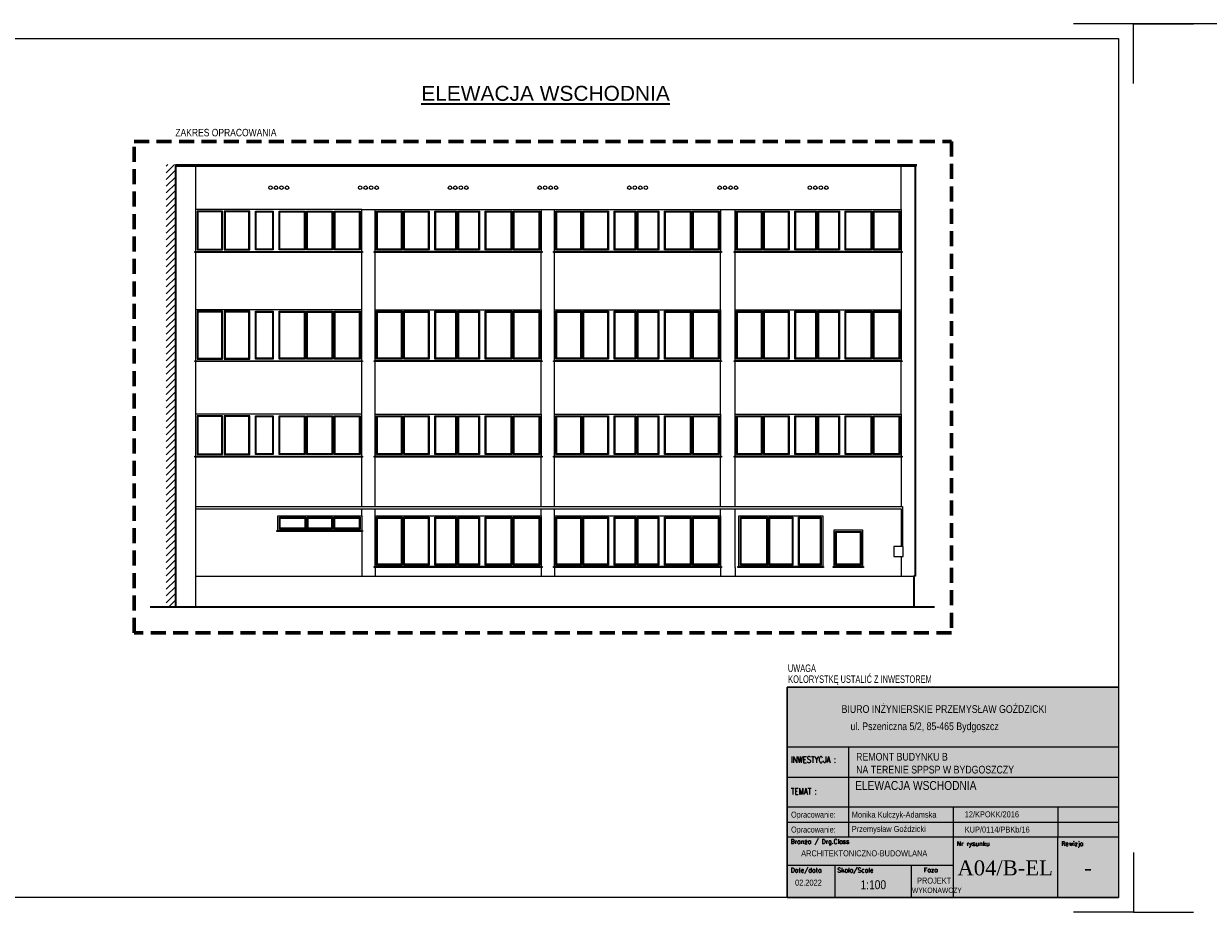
# Model space of a CAD drawing. Header units: millimetres. Extents: x 27795 to 86097, y -35443 to 41185.
# Tile 10 of 16: x 69790 to 73747, y -19731 to -16761. Entities that reach past the tile are written whole.
import ezdxf
from ezdxf.enums import TextEntityAlignment as Align

# ---------------------------------------------------------------- set-up
doc = ezdxf.new("R2010")
doc.units = ezdxf.units.MM
doc.linetypes.add('DASHEDX2', pattern=[1.5, 1, -0.5])
doc.layers.get('0').update_dxf_attribs({"lineweight": 18})
for name, color, linetype, lineweight in [('BA_txs', 2, 'Continuous', 18), ('M_Ramki do druku', 7, 'Continuous', 18), ('M_Ramki rysunków', 2, 'Continuous', 18), ('M_Teksty duże', 3, 'Continuous', 35), ('PG_PRZERYWANE_ŚREDNIE', 1, 'DASHEDX2', 18), ('PG_WIDOKOWE_CIENKIE', 1, 'Continuous', 18), ('PG_ŚCIANY_SŁUPY', 4, 'Continuous', 35), ('Przekrojowa', 60, 'Continuous', 18), ('TABC', 1, 'Continuous', 18), ('TABELKA', 7, 'Continuous', 18)]:
    doc.layers.add(name, color=color, linetype=linetype, lineweight=lineweight)
doc.styles.add('BIKTS', font='bikromsw.shx', dxfattribs={"width": 0.85})
doc.styles.add('MCAD_TD', font='arial.ttf')
doc.styles.add('ROMANC', font='times.ttf', dxfattribs={"height": 20})
doc.styles.add('ROMANS', font='bikromsw.shx', dxfattribs={"width": 0.8})
doc.styles.add('SIMPLEX', font='SIMPLEX')

# ---------------------------------------------------------------- blocks, each defined once
blk = doc.blocks.new('Znacznik_narozny')
at = {"layer": 'M_Ramki do druku', "lineweight": -2}
blk.add_lwpolyline([(0, -20), (0, 0), (20, 0)], dxfattribs=at)
blk = doc.blocks.new('A$C38c5ed0e')
at = {"true_color": 0xffffff}
h = blk.add_hatch(color=7, dxfattribs=at)
h.dxf.hatch_style = 1
h.paths.add_polyline_path([(1107.2, 702), (0, 702), (0, 0), (1107.2, 0)])
at = {"layer": 'Przekrojowa', "color": 18, "lineweight": 30, "true_color": 0x000000}
for p, q in [((0, 0), (0, 702)), ((0, 702), (1107.2, 702))]:
    blk.add_line(p, q, dxfattribs=at)
blk = doc.blocks.new('TAB-SP')
at = {"color": 18, "true_color": 0x000000}
for p, q in [((-5536, 0), (-5536, 3510)), ((-5536, 3510), (0, 3510)), ((0, 3510), (0, 0)), ((-4506, 2008), (-4506, 2508)), ((-5536, 2008), (0, 2008)), ((-4506, 1014), (-4506, 2025)), ((-2760, 1508), (-2760, 531)), ((-1014, 1508), (-1014, 1008)), ((-5520, 1258), (0, 1258)), ((0, 1008), (-5536, 1008)), ((-4506, 1008), (-4506, 1014)), ((-1014, 0), (-1014, 1008)), ((-5536, 0), (0, 0))]:
    blk.add_line(p, q, dxfattribs=at)
at = {"color": 18, "linetype": 'Continuous', "true_color": 0x000000}
for p, q in [((0, 2508), (-5536, 2508)), ((0, 1508), (-5536, 1508)), ((-2760, 531), (-5536, 531)), ((-4733, 0), (-4733, 531)), ((-3457, 0), (-3457, 531)), ((-2760, 531), (-2760, 0))]:
    blk.add_line(p, q, dxfattribs=at)
at = {"color": 18, "true_color": 0x000000, "style": 'ROMANS', "width": 0.711769}
for p, p2 in [((-5470, 1333), (-4691, 1333)), ((-5470, 1083), (-4691, 1083))]:
    blk.add_text('Opracowanie: ', height=100, dxfattribs=at).set_placement(p, p2, align=Align.FIT)
at = {"color": 18, "true_color": 0x000000, "style": 'BIKTS', "width": 0.85}
for tag, p, height in [('TEMAT1', (-4383, 1811), 150), ('TEMAT2', (-4383, 1591), 150), ('PROJEKTOWAł1', (-4383, 1336), 100), ('UPR.NR1', (-2569, 1341), 100), ('PROJEKTOWAŁ2', (-4383, 1086), 100), ('UPR.NR2', (-2569, 1091), 100), ('BRANżA', (-4783, 686), 100), ('DATA', (-5403, 196), 100), ('SKALA', (-4363, 136), 150), ('FAZA', (-3199, 242), 100), ('UPR.NR4', (-3378, 73), 100)]:
    blk.add_attdef(tag, p, '', height=height, dxfattribs=at)
at = {"color": 18, "true_color": 0x000000, "style": 'ROMANC'}
for tag, p in [('NR', (-2075, 368)), ('REWIZJA', (-508, 368))]:
    blk.add_attdef(tag, text='', height=250, dxfattribs=at).set_placement(p, align=Align.CENTER)
at = {"layer": 'TABC', "color": 18, "linetype": 'Continuous', "true_color": 0x000000, "style": 'SIMPLEX'}
for s, p in [('Branża / Drg.Class', (-5478, 896)), ('Nr rysunku', (-2700, 859)), ('Rewizja', (-954, 859)), ('Date/data', (-5475, 418)), ('Skala/Scale', (-4696, 418)), ('Faza', (-3252, 421))]:
    blk.add_text(s, height=74.6, dxfattribs=at).set_placement(p)
at = {"layer": 'TABELKA', "color": 18, "true_color": 0x000000}
for s, height, style, width, p in [('BIURO INŻYNIERSKIE PRZEMYSŁAW GOŹDZICKI', 128.93, 'BIKTS', 0.85, (-4626, 3082)), ('ul. Pszeniczna 5/2, 85-465 Bydgoszcz', 128.93, 'BIKTS', 0.85, (-4477, 2795)), ('REMONT BUDYNKU B', 128.93, 'BIKTS', 0.85, (-4383, 2285)), ('INWESTYCJA :', 105.6, 'SIMPLEX', 0.8, (-5470, 2248)), ('NA TERENIE SPPSP W BYDGOSZCZY', 128.93, 'BIKTS', 0.85, (-4383, 2070)), ('TEMAT :', 105.6, 'SIMPLEX', 0.8, (-5470, 1721))]:
    blk.add_text(s, height=height, dxfattribs=dict(at, style=style, width=width)).set_placement(p)

msp = doc.modelspace()

# ---------------------------------------------------------------- hatches: boundary and pattern name
at = {"layer": 'PG_WIDOKOWE_CIENKIE', "true_color": 0x000000}
h = msp.add_hatch(dxfattribs=at)
h.set_pattern_fill('ANSI31', color=18, scale=5)
h.set_pattern_definition([(45, (16989.059, 22724.202), (-11.22532, 11.22532), [])])
h.paths.add_polyline_path([(70297.77, -17230.94), (70265.8, -17230.94), (70265.8, -17235.94), (70265.8, -18709.94), (70297.77, -18709.94)])

# ---------------------------------------------------------------- linework, layer by layer
at = {"layer": 'M_Ramki do druku', "color": 18, "lineweight": -2, "true_color": 0x000000}
msp.add_line((73797.25, -16760.63), (73497.25, -16760.63), dxfattribs=at)
at = {"layer": 'M_Ramki rysunków', "color": 18, "true_color": 0x000000}
msp.add_lwpolyline([(69597.25, -19680.63), (69597.25, -16810.63), (73447.25, -16810.63), (73447.25, -19680.63)], close=True, dxfattribs=at)
at = {"layer": 'PG_PRZERYWANE_ŚREDNIE', "color": 18, "lineweight": 60, "ltscale": 50, "true_color": 0x000000}
msp.add_lwpolyline([(70158.71, -17154.45), (72888.95, -17154.45), (72888.95, -18796.9), (70158.71, -18796.9)], close=True, dxfattribs=at)
at = {"layer": 'PG_WIDOKOWE_CIENKIE', "color": 18, "true_color": 0x000000}
for p, q in [((70297.77, -17230.94), (72772.77, -17230.94)), ((70297.77, -17235.94), (70297.77, -17230.94)), ((70297.77, -17235.94), (72772.77, -17235.94)), ((70363.77, -17235.94), (70363.77, -17521.94)), ((72721.27, -17381.94), (72721.27, -17235.94)), ((72772.77, -17235.94), (72772.77, -17230.94)), ((70918.77, -17381.94), (70963.77, -17381.94)), ((71518.77, -17381.94), (71562.77, -17381.94)), ((72117.77, -17381.94), (72166.27, -17381.94)), ((70363.77, -17524.94), (70363.77, -17886.94)), ((70918.77, -17716.94), (70918.77, -17524.94)), ((70963.77, -17716.94), (70963.77, -17524.94)), ((71518.77, -17716.94), (71518.77, -17524.94)), ((71562.77, -17716.94), (71562.77, -17524.94)), ((72117.77, -17716.94), (72117.77, -17524.94)), ((72166.27, -17716.94), (72166.27, -17524.94)), ((72721.27, -17524.94), (72721.27, -17716.94)), ((70363.77, -17889.94), (70363.77, -18205.94)), ((70918.77, -18065.94), (70918.77, -17889.94)), ((70963.77, -18065.94), (70963.77, -17889.94)), ((71518.77, -18065.94), (71518.77, -17889.94)), ((71562.77, -18065.94), (71562.77, -17889.94)), ((72117.77, -18065.94), (72117.77, -17889.94)), ((72166.27, -18065.94), (72166.27, -17889.94)), ((72721.27, -18065.94), (72721.27, -17889.94)), ((70363.77, -18208.94), (70363.77, -18709.94)), ((70918.77, -18374.63), (70918.77, -18208.94)), ((70963.77, -18374.63), (70963.77, -18208.94)), ((71518.77, -18374.63), (71518.77, -18208.94)), ((71562.77, -18374.63), (71562.77, -18208.94)), ((72117.77, -18374.63), (72117.77, -18208.94)), ((72166.27, -18374.63), (72166.27, -18208.94)), ((72721.27, -18208.94), (72721.27, -18374.63)), ((70363.77, -18374.63), (72725.42, -18374.63)), ((70363.77, -18381.63), (72721.27, -18381.63)), ((70918.77, -18404.94), (70918.77, -18381.63)), ((70963.77, -18404.94), (70963.77, -18381.63)), ((71518.77, -18404.94), (71518.77, -18381.63)), ((71562.77, -18404.94), (71562.77, -18381.63)), ((72117.77, -18404.94), (72117.77, -18381.63)), ((72166.27, -18577.94), (72166.27, -18381.63)), ((72721.27, -18381.63), (72721.27, -18507.47)), ((72725.42, -18374.63), (72725.42, -18507.47)), ((70918.77, -18457.94), (70918.77, -18607.11)), ((72721.27, -18541.74), (72721.27, -18607.11)), ((70963.77, -18577.94), (70963.77, -18607.11)), ((71518.77, -18577.94), (71518.77, -18607.11)), ((71562.77, -18577.94), (71562.77, -18607.11)), ((72117.77, -18577.94), (72117.77, -18607.11)), ((72166.27, -18577.94), (72166.27, -18607.11)), ((72178.93, -18574.94), (72458.93, -18574.94)), ((70363.77, -18607.11), (72767.77, -18607.11))]:
    msp.add_line(p, q, dxfattribs=at)
for points in [[(70918.77, -17381.94), (70363.77, -17381.94), (70363.77, -17521.94), (70918.77, -17521.94)], [(70454.15, -17386.94), (70368.77, -17386.94), (70368.77, -17516.94), (70454.15, -17516.94)], [(70451.15, -17389.94), (70371.77, -17389.94), (70371.77, -17513.94), (70451.15, -17513.94)], [(70544.52, -17386.94), (70459.15, -17386.94), (70459.15, -17516.94), (70544.52, -17516.94)], [(70541.52, -17389.94), (70462.15, -17389.94), (70462.15, -17513.94), (70541.52, -17513.94)], [(70563.52, -17386.94), (70623.52, -17386.94), (70623.52, -17516.94), (70563.52, -17516.94)], [(70566.52, -17389.94), (70620.52, -17389.94), (70620.52, -17513.94), (70566.52, -17513.94)], [(70642.52, -17386.94), (70729.6, -17386.94), (70729.6, -17516.94), (70642.52, -17516.94)], [(70645.52, -17389.94), (70726.6, -17389.94), (70726.6, -17513.94), (70645.52, -17513.94)], [(70734.6, -17386.94), (70821.69, -17386.94), (70821.69, -17516.94), (70734.6, -17516.94)], [(70737.6, -17389.94), (70818.69, -17389.94), (70818.69, -17513.94), (70737.6, -17513.94)], [(70826.69, -17386.94), (70913.77, -17386.94), (70913.77, -17516.94), (70826.69, -17516.94)], [(70829.69, -17389.94), (70910.77, -17389.94), (70910.77, -17513.94), (70829.69, -17513.94)], [(70963.77, -17381.94), (71518.77, -17381.94), (71518.77, -17521.94), (70963.77, -17521.94)], [(70968.77, -17386.94), (71054.02, -17386.94), (71054.02, -17516.94), (70968.77, -17516.94)], [(70971.77, -17389.94), (71051.02, -17389.94), (71051.02, -17513.94), (70971.77, -17513.94)], [(71059.02, -17386.94), (71144.27, -17386.94), (71144.27, -17516.94), (71059.02, -17516.94)], [(71062.02, -17389.94), (71141.27, -17389.94), (71141.27, -17513.94), (71062.02, -17513.94)], [(71163.27, -17386.94), (71235.27, -17386.94), (71235.27, -17516.94), (71163.27, -17516.94)], [(71166.27, -17389.94), (71232.27, -17389.94), (71232.27, -17513.94), (71166.27, -17513.94)], [(71240.27, -17386.94), (71312.27, -17386.94), (71312.27, -17516.94), (71240.27, -17516.94)], [(71243.27, -17389.94), (71309.27, -17389.94), (71309.27, -17513.94), (71243.27, -17513.94)], [(71331.27, -17386.94), (71420.02, -17386.94), (71420.02, -17516.94), (71331.27, -17516.94)], [(71334.27, -17389.94), (71417.02, -17389.94), (71417.02, -17513.94), (71334.27, -17513.94)], [(71425.02, -17386.94), (71513.77, -17386.94), (71513.77, -17516.94), (71425.02, -17516.94)], [(71428.02, -17389.94), (71510.77, -17389.94), (71510.77, -17513.94), (71428.02, -17513.94)], [(71562.77, -17381.94), (72117.77, -17381.94), (72117.77, -17521.94), (71562.77, -17521.94)], [(71567.77, -17386.94), (71653.02, -17386.94), (71653.02, -17516.94), (71567.77, -17516.94)], [(71570.77, -17389.94), (71650.02, -17389.94), (71650.02, -17513.94), (71570.77, -17513.94)], [(71658.02, -17386.94), (71743.27, -17386.94), (71743.27, -17516.94), (71658.02, -17516.94)], [(71661.02, -17389.94), (71740.27, -17389.94), (71740.27, -17513.94), (71661.02, -17513.94)], [(71762.27, -17386.94), (71834.27, -17386.94), (71834.27, -17516.94), (71762.27, -17516.94)], [(71765.27, -17389.94), (71831.27, -17389.94), (71831.27, -17513.94), (71765.27, -17513.94)], [(71839.27, -17386.94), (71911.27, -17386.94), (71911.27, -17516.94), (71839.27, -17516.94)], [(71842.27, -17389.94), (71908.27, -17389.94), (71908.27, -17513.94), (71842.27, -17513.94)], [(71930.27, -17386.94), (72019.02, -17386.94), (72019.02, -17516.94), (71930.27, -17516.94)], [(71933.27, -17389.94), (72016.02, -17389.94), (72016.02, -17513.94), (71933.27, -17513.94)], [(72024.02, -17386.94), (72112.77, -17386.94), (72112.77, -17516.94), (72024.02, -17516.94)], [(72027.02, -17389.94), (72109.77, -17389.94), (72109.77, -17513.94), (72027.02, -17513.94)], [(72166.27, -17381.94), (72721.27, -17381.94), (72721.27, -17521.94), (72166.27, -17521.94)], [(72171.27, -17386.94), (72256.52, -17386.94), (72256.52, -17516.94), (72171.27, -17516.94)], [(72174.27, -17389.94), (72253.52, -17389.94), (72253.52, -17513.94), (72174.27, -17513.94)], [(72261.52, -17386.94), (72346.77, -17386.94), (72346.77, -17516.94), (72261.52, -17516.94)], [(72264.52, -17389.94), (72343.77, -17389.94), (72343.77, -17513.94), (72264.52, -17513.94)], [(72365.77, -17386.94), (72437.77, -17386.94), (72437.77, -17516.94), (72365.77, -17516.94)], [(72368.77, -17389.94), (72434.77, -17389.94), (72434.77, -17513.94), (72368.77, -17513.94)], [(72442.77, -17386.94), (72514.77, -17386.94), (72514.77, -17516.94), (72442.77, -17516.94)], [(72445.77, -17389.94), (72511.77, -17389.94), (72511.77, -17513.94), (72445.77, -17513.94)], [(72533.77, -17386.94), (72622.52, -17386.94), (72622.52, -17516.94), (72533.77, -17516.94)], [(72536.77, -17389.94), (72619.52, -17389.94), (72619.52, -17513.94), (72536.77, -17513.94)], [(72627.52, -17386.94), (72716.27, -17386.94), (72716.27, -17516.94), (72627.52, -17516.94)], [(72630.52, -17389.94), (72713.27, -17389.94), (72713.27, -17513.94), (72630.52, -17513.94)], [(70360.77, -17521.94), (70921.77, -17521.94), (70921.77, -17524.94), (70360.77, -17524.94)], [(70960.77, -17521.94), (71521.77, -17521.94), (71521.77, -17524.94), (70960.77, -17524.94)], [(71559.77, -17521.94), (72120.77, -17521.94), (72120.77, -17524.94), (71559.77, -17524.94)], [(72163.27, -17521.94), (72724.27, -17521.94), (72724.27, -17524.94), (72163.27, -17524.94)], [(70918.77, -17716.94), (70363.77, -17716.94), (70363.77, -17886.94), (70918.77, -17886.94)], [(70454.15, -17721.94), (70368.77, -17721.94), (70368.77, -17881.94), (70454.15, -17881.94)], [(70451.15, -17724.94), (70371.77, -17724.94), (70371.77, -17878.94), (70451.15, -17878.94)], [(70544.52, -17721.94), (70459.15, -17721.94), (70459.15, -17881.94), (70544.52, -17881.94)], [(70541.52, -17724.94), (70462.15, -17724.94), (70462.15, -17878.94), (70541.52, -17878.94)], [(70563.52, -17721.94), (70623.52, -17721.94), (70623.52, -17881.94), (70563.52, -17881.94)], [(70566.52, -17724.94), (70620.52, -17724.94), (70620.52, -17878.94), (70566.52, -17878.94)], [(70642.52, -17721.94), (70729.6, -17721.94), (70729.6, -17881.94), (70642.52, -17881.94)], [(70645.52, -17724.94), (70726.6, -17724.94), (70726.6, -17878.94), (70645.52, -17878.94)], [(70734.6, -17721.94), (70821.69, -17721.94), (70821.69, -17881.94), (70734.6, -17881.94)], [(70737.6, -17724.94), (70818.69, -17724.94), (70818.69, -17878.94), (70737.6, -17878.94)], [(70826.69, -17721.94), (70913.77, -17721.94), (70913.77, -17881.94), (70826.69, -17881.94)], [(70829.69, -17724.94), (70910.77, -17724.94), (70910.77, -17878.94), (70829.69, -17878.94)], [(70963.77, -17716.94), (71518.77, -17716.94), (71518.77, -17886.94), (70963.77, -17886.94)], [(70968.77, -17721.94), (71054.02, -17721.94), (71054.02, -17881.94), (70968.77, -17881.94)], [(70971.77, -17724.94), (71051.02, -17724.94), (71051.02, -17878.94), (70971.77, -17878.94)], [(71059.02, -17721.94), (71144.27, -17721.94), (71144.27, -17881.94), (71059.02, -17881.94)], [(71062.02, -17724.94), (71141.27, -17724.94), (71141.27, -17878.94), (71062.02, -17878.94)], [(71163.27, -17721.94), (71235.27, -17721.94), (71235.27, -17881.94), (71163.27, -17881.94)], [(71166.27, -17724.94), (71232.27, -17724.94), (71232.27, -17878.94), (71166.27, -17878.94)], [(71240.27, -17721.94), (71312.27, -17721.94), (71312.27, -17881.94), (71240.27, -17881.94)], [(71243.27, -17724.94), (71309.27, -17724.94), (71309.27, -17878.94), (71243.27, -17878.94)], [(71331.27, -17721.94), (71420.02, -17721.94), (71420.02, -17881.94), (71331.27, -17881.94)], [(71334.27, -17724.94), (71417.02, -17724.94), (71417.02, -17878.94), (71334.27, -17878.94)], [(71425.02, -17721.94), (71513.77, -17721.94), (71513.77, -17881.94), (71425.02, -17881.94)], [(71428.02, -17724.94), (71510.77, -17724.94), (71510.77, -17878.94), (71428.02, -17878.94)], [(71562.77, -17716.94), (72117.77, -17716.94), (72117.77, -17886.94), (71562.77, -17886.94)], [(71567.77, -17721.94), (71653.02, -17721.94), (71653.02, -17881.94), (71567.77, -17881.94)], [(71570.77, -17724.94), (71650.02, -17724.94), (71650.02, -17878.94), (71570.77, -17878.94)], [(71658.02, -17721.94), (71743.27, -17721.94), (71743.27, -17881.94), (71658.02, -17881.94)], [(71661.02, -17724.94), (71740.27, -17724.94), (71740.27, -17878.94), (71661.02, -17878.94)], [(71762.27, -17721.94), (71834.27, -17721.94), (71834.27, -17881.94), (71762.27, -17881.94)], [(71765.27, -17724.94), (71831.27, -17724.94), (71831.27, -17878.94), (71765.27, -17878.94)], [(71839.27, -17721.94), (71911.27, -17721.94), (71911.27, -17881.94), (71839.27, -17881.94)], [(71842.27, -17724.94), (71908.27, -17724.94), (71908.27, -17878.94), (71842.27, -17878.94)], [(71930.27, -17721.94), (72019.02, -17721.94), (72019.02, -17881.94), (71930.27, -17881.94)], [(71933.27, -17724.94), (72016.02, -17724.94), (72016.02, -17878.94), (71933.27, -17878.94)], [(72024.02, -17721.94), (72112.77, -17721.94), (72112.77, -17881.94), (72024.02, -17881.94)], [(72027.02, -17724.94), (72109.77, -17724.94), (72109.77, -17878.94), (72027.02, -17878.94)], [(72166.27, -17716.94), (72721.27, -17716.94), (72721.27, -17886.94), (72166.27, -17886.94)], [(72171.27, -17721.94), (72256.52, -17721.94), (72256.52, -17881.94), (72171.27, -17881.94)], [(72174.27, -17724.94), (72253.52, -17724.94), (72253.52, -17878.94), (72174.27, -17878.94)], [(72261.52, -17721.94), (72346.77, -17721.94), (72346.77, -17881.94), (72261.52, -17881.94)], [(72264.52, -17724.94), (72343.77, -17724.94), (72343.77, -17878.94), (72264.52, -17878.94)], [(72365.77, -17721.94), (72437.77, -17721.94), (72437.77, -17881.94), (72365.77, -17881.94)], [(72368.77, -17724.94), (72434.77, -17724.94), (72434.77, -17878.94), (72368.77, -17878.94)], [(72442.77, -17721.94), (72514.77, -17721.94), (72514.77, -17881.94), (72442.77, -17881.94)], [(72445.77, -17724.94), (72511.77, -17724.94), (72511.77, -17878.94), (72445.77, -17878.94)], [(72533.77, -17721.94), (72622.52, -17721.94), (72622.52, -17881.94), (72533.77, -17881.94)], [(72536.77, -17724.94), (72619.52, -17724.94), (72619.52, -17878.94), (72536.77, -17878.94)], [(72627.52, -17721.94), (72716.27, -17721.94), (72716.27, -17881.94), (72627.52, -17881.94)], [(72630.52, -17724.94), (72713.27, -17724.94), (72713.27, -17878.94), (72630.52, -17878.94)], [(70360.77, -17886.94), (70921.77, -17886.94), (70921.77, -17889.94), (70360.77, -17889.94)], [(70960.77, -17886.94), (71521.77, -17886.94), (71521.77, -17889.94), (70960.77, -17889.94)], [(71559.77, -17886.94), (72120.77, -17886.94), (72120.77, -17889.94), (71559.77, -17889.94)], [(72163.27, -17886.94), (72724.27, -17886.94), (72724.27, -17889.94), (72163.27, -17889.94)], [(70918.77, -18065.94), (70363.77, -18065.94), (70363.77, -18205.94), (70918.77, -18205.94)], [(70454.15, -18070.94), (70368.77, -18070.94), (70368.77, -18200.94), (70454.15, -18200.94)], [(70451.15, -18073.94), (70371.77, -18073.94), (70371.77, -18197.94), (70451.15, -18197.94)], [(70544.52, -18070.94), (70459.15, -18070.94), (70459.15, -18200.94), (70544.52, -18200.94)], [(70541.52, -18073.94), (70462.15, -18073.94), (70462.15, -18197.94), (70541.52, -18197.94)], [(70563.52, -18070.94), (70623.52, -18070.94), (70623.52, -18200.94), (70563.52, -18200.94)], [(70566.52, -18073.94), (70620.52, -18073.94), (70620.52, -18197.94), (70566.52, -18197.94)], [(70642.52, -18070.94), (70729.6, -18070.94), (70729.6, -18200.94), (70642.52, -18200.94)], [(70645.52, -18073.94), (70726.6, -18073.94), (70726.6, -18197.94), (70645.52, -18197.94)], [(70734.6, -18070.94), (70821.69, -18070.94), (70821.69, -18200.94), (70734.6, -18200.94)], [(70737.6, -18073.94), (70818.69, -18073.94), (70818.69, -18197.94), (70737.6, -18197.94)], [(70826.69, -18070.94), (70913.77, -18070.94), (70913.77, -18200.94), (70826.69, -18200.94)], [(70829.69, -18073.94), (70910.77, -18073.94), (70910.77, -18197.94), (70829.69, -18197.94)], [(70963.77, -18065.94), (71518.77, -18065.94), (71518.77, -18205.94), (70963.77, -18205.94)], [(70968.77, -18070.94), (71054.02, -18070.94), (71054.02, -18200.94), (70968.77, -18200.94)], [(70971.77, -18073.94), (71051.02, -18073.94), (71051.02, -18197.94), (70971.77, -18197.94)], [(71059.02, -18070.94), (71144.27, -18070.94), (71144.27, -18200.94), (71059.02, -18200.94)], [(71062.02, -18073.94), (71141.27, -18073.94), (71141.27, -18197.94), (71062.02, -18197.94)], [(71163.27, -18070.94), (71235.27, -18070.94), (71235.27, -18200.94), (71163.27, -18200.94)], [(71166.27, -18073.94), (71232.27, -18073.94), (71232.27, -18197.94), (71166.27, -18197.94)], [(71240.27, -18070.94), (71312.27, -18070.94), (71312.27, -18200.94), (71240.27, -18200.94)], [(71243.27, -18073.94), (71309.27, -18073.94), (71309.27, -18197.94), (71243.27, -18197.94)], [(71331.27, -18070.94), (71420.02, -18070.94), (71420.02, -18200.94), (71331.27, -18200.94)], [(71334.27, -18073.94), (71417.02, -18073.94), (71417.02, -18197.94), (71334.27, -18197.94)], [(71425.02, -18070.94), (71513.77, -18070.94), (71513.77, -18200.94), (71425.02, -18200.94)], [(71428.02, -18073.94), (71510.77, -18073.94), (71510.77, -18197.94), (71428.02, -18197.94)], [(71562.77, -18065.94), (72117.77, -18065.94), (72117.77, -18205.94), (71562.77, -18205.94)], [(71567.77, -18070.94), (71653.02, -18070.94), (71653.02, -18200.94), (71567.77, -18200.94)], [(71570.77, -18073.94), (71650.02, -18073.94), (71650.02, -18197.94), (71570.77, -18197.94)], [(71658.02, -18070.94), (71743.27, -18070.94), (71743.27, -18200.94), (71658.02, -18200.94)], [(71661.02, -18073.94), (71740.27, -18073.94), (71740.27, -18197.94), (71661.02, -18197.94)], [(71762.27, -18070.94), (71834.27, -18070.94), (71834.27, -18200.94), (71762.27, -18200.94)], [(71765.27, -18073.94), (71831.27, -18073.94), (71831.27, -18197.94), (71765.27, -18197.94)], [(71839.27, -18070.94), (71911.27, -18070.94), (71911.27, -18200.94), (71839.27, -18200.94)], [(71842.27, -18073.94), (71908.27, -18073.94), (71908.27, -18197.94), (71842.27, -18197.94)], [(71930.27, -18070.94), (72019.02, -18070.94), (72019.02, -18200.94), (71930.27, -18200.94)], [(71933.27, -18073.94), (72016.02, -18073.94), (72016.02, -18197.94), (71933.27, -18197.94)], [(72024.02, -18070.94), (72112.77, -18070.94), (72112.77, -18200.94), (72024.02, -18200.94)], [(72027.02, -18073.94), (72109.77, -18073.94), (72109.77, -18197.94), (72027.02, -18197.94)], [(72166.27, -18065.94), (72721.27, -18065.94), (72721.27, -18205.94), (72166.27, -18205.94)], [(72171.27, -18070.94), (72256.52, -18070.94), (72256.52, -18200.94), (72171.27, -18200.94)], [(72174.27, -18073.94), (72253.52, -18073.94), (72253.52, -18197.94), (72174.27, -18197.94)], [(72261.52, -18070.94), (72346.77, -18070.94), (72346.77, -18200.94), (72261.52, -18200.94)], [(72264.52, -18073.94), (72343.77, -18073.94), (72343.77, -18197.94), (72264.52, -18197.94)], [(72365.77, -18070.94), (72437.77, -18070.94), (72437.77, -18200.94), (72365.77, -18200.94)], [(72368.77, -18073.94), (72434.77, -18073.94), (72434.77, -18197.94), (72368.77, -18197.94)], [(72442.77, -18070.94), (72514.77, -18070.94), (72514.77, -18200.94), (72442.77, -18200.94)], [(72445.77, -18073.94), (72511.77, -18073.94), (72511.77, -18197.94), (72445.77, -18197.94)], [(72533.77, -18070.94), (72622.52, -18070.94), (72622.52, -18200.94), (72533.77, -18200.94)], [(72536.77, -18073.94), (72619.52, -18073.94), (72619.52, -18197.94), (72536.77, -18197.94)], [(72627.52, -18070.94), (72716.27, -18070.94), (72716.27, -18200.94), (72627.52, -18200.94)], [(72630.52, -18073.94), (72713.27, -18073.94), (72713.27, -18197.94), (72630.52, -18197.94)], [(70360.77, -18205.94), (70921.77, -18205.94), (70921.77, -18208.94), (70360.77, -18208.94)], [(70960.77, -18205.94), (71521.77, -18205.94), (71521.77, -18208.94), (70960.77, -18208.94)], [(71559.77, -18205.94), (72120.77, -18205.94), (72120.77, -18208.94), (71559.77, -18208.94)], [(72163.27, -18205.94), (72724.27, -18205.94), (72724.27, -18208.94), (72163.27, -18208.94)], [(70918.77, -18454.94), (70638.77, -18454.94), (70638.77, -18404.94), (70918.77, -18404.94)], [(70731.72, -18450.01), (70643.77, -18449.94), (70643.77, -18409.94), (70731.72, -18410.01)], [(70728.72, -18447.01), (70646.77, -18446.94), (70646.77, -18412.94), (70728.72, -18413.01)], [(70821.17, -18450.01), (70736.72, -18450.01), (70736.72, -18410.01), (70821.17, -18410.01)], [(70818.17, -18447.01), (70739.72, -18447.01), (70739.72, -18413.01), (70818.17, -18413.01)], [(70913.77, -18449.94), (70826.17, -18450.01), (70826.17, -18410.01), (70913.77, -18409.94)], [(70910.77, -18446.94), (70829.17, -18447.01), (70829.17, -18413.01), (70910.77, -18412.94)], [(70963.77, -18404.94), (71518.77, -18404.94), (71518.77, -18574.94), (70963.77, -18574.94)], [(70968.77, -18409.94), (71054.02, -18409.94), (71054.02, -18569.94), (70968.77, -18569.94)], [(70971.77, -18412.94), (71051.02, -18412.94), (71051.02, -18566.94), (70971.77, -18566.94)], [(71059.02, -18409.94), (71144.27, -18409.94), (71144.27, -18569.94), (71059.02, -18569.94)], [(71062.02, -18412.94), (71141.27, -18412.94), (71141.27, -18566.94), (71062.02, -18566.94)], [(71163.27, -18409.94), (71235.27, -18409.94), (71235.27, -18569.94), (71163.27, -18569.94)], [(71166.27, -18412.94), (71232.27, -18412.94), (71232.27, -18566.94), (71166.27, -18566.94)], [(71240.27, -18409.94), (71312.27, -18409.94), (71312.27, -18569.94), (71240.27, -18569.94)], [(71243.27, -18412.94), (71309.27, -18412.94), (71309.27, -18566.94), (71243.27, -18566.94)], [(71331.27, -18409.94), (71420.02, -18409.94), (71420.02, -18569.94), (71331.27, -18569.94)], [(71334.27, -18412.94), (71417.02, -18412.94), (71417.02, -18566.94), (71334.27, -18566.94)], [(71425.02, -18409.94), (71513.77, -18409.94), (71513.77, -18569.94), (71425.02, -18569.94)], [(71428.02, -18412.94), (71510.77, -18412.94), (71510.77, -18566.94), (71428.02, -18566.94)], [(71562.77, -18404.94), (72117.77, -18404.94), (72117.77, -18574.94), (71562.77, -18574.94)], [(71567.77, -18409.94), (71653.02, -18409.94), (71653.02, -18569.94), (71567.77, -18569.94)], [(71570.77, -18412.94), (71650.02, -18412.94), (71650.02, -18566.94), (71570.77, -18566.94)], [(71658.02, -18409.94), (71743.27, -18409.94), (71743.27, -18569.94), (71658.02, -18569.94)], [(71661.02, -18412.94), (71740.27, -18412.94), (71740.27, -18566.94), (71661.02, -18566.94)], [(71762.27, -18409.94), (71834.27, -18409.94), (71834.27, -18569.94), (71762.27, -18569.94)], [(71765.27, -18412.94), (71831.27, -18412.94), (71831.27, -18566.94), (71765.27, -18566.94)], [(71839.27, -18409.94), (71911.27, -18409.94), (71911.27, -18569.94), (71839.27, -18569.94)], [(71842.27, -18412.94), (71908.27, -18412.94), (71908.27, -18566.94), (71842.27, -18566.94)], [(71930.27, -18409.94), (72019.02, -18409.94), (72019.02, -18569.94), (71930.27, -18569.94)], [(71933.27, -18412.94), (72016.02, -18412.94), (72016.02, -18566.94), (71933.27, -18566.94)], [(72024.02, -18409.94), (72112.77, -18409.94), (72112.77, -18569.94), (72024.02, -18569.94)], [(72027.02, -18412.94), (72109.77, -18412.94), (72109.77, -18566.94), (72027.02, -18566.94)], [(72458.93, -18574.94), (72178.93, -18574.94), (72178.93, -18404.94), (72458.93, -18404.94)], [(72274.18, -18569.94), (72183.93, -18569.94), (72183.93, -18409.94), (72274.18, -18409.94)], [(72271.18, -18566.94), (72186.93, -18566.94), (72186.93, -18412.94), (72271.18, -18412.94)], [(72359.43, -18569.94), (72279.18, -18569.94), (72279.18, -18409.94), (72359.43, -18409.94)], [(72356.43, -18566.94), (72282.18, -18566.94), (72282.18, -18412.94), (72356.43, -18412.94)], [(72453.93, -18569.94), (72378.43, -18569.94), (72378.43, -18409.94), (72453.93, -18409.94)], [(72450.93, -18566.94), (72381.43, -18566.94), (72381.43, -18412.94), (72450.93, -18412.94)], [(70635.77, -18454.94), (70921.77, -18454.94), (70921.77, -18457.94), (70635.77, -18457.94)], [(72496.93, -18574.94), (72496.93, -18452.4), (72591.93, -18452.4), (72591.93, -18574.94)], [(72501.93, -18569.94), (72501.93, -18457.4), (72586.93, -18457.4), (72586.93, -18569.94)], [(72504.93, -18566.94), (72504.93, -18460.4), (72583.93, -18460.4), (72583.93, -18566.94)], [(72696.72, -18541.74), (72727.42, -18541.74), (72727.42, -18507.47), (72696.72, -18507.47)], [(70960.77, -18574.94), (71521.77, -18574.94), (71521.77, -18577.94), (70960.77, -18577.94)], [(71559.77, -18574.94), (72120.77, -18574.94), (72120.77, -18577.94), (71559.77, -18577.94)], [(72175.93, -18574.94), (72461.93, -18574.94), (72461.93, -18577.94), (72175.93, -18577.94)], [(72493.93, -18574.94), (72594.93, -18574.94), (72594.93, -18577.94), (72493.93, -18577.94)]]:
    msp.add_lwpolyline(points, close=True, dxfattribs=at)
for centre in [(70614.06, -17308.94), (70632.37, -17308.94), (70650.68, -17308.94), (70668.99, -17308.94), (70913.81, -17308.94), (70932.12, -17308.94), (70950.43, -17308.94), (70968.74, -17308.94), (71213.56, -17308.94), (71231.87, -17308.94), (71250.18, -17308.94), (71268.49, -17308.94), (71513.31, -17308.94), (71531.62, -17308.94), (71549.93, -17308.94), (71568.24, -17308.94), (71813.06, -17308.94), (71831.37, -17308.94), (71849.68, -17308.94), (71867.99, -17308.94), (72114.56, -17308.94), (72132.87, -17308.94), (72151.18, -17308.94), (72169.49, -17308.94), (72416.06, -17308.94), (72434.37, -17308.94), (72452.68, -17308.94), (72470.99, -17308.94)]:
    msp.add_circle(centre, 5.84, dxfattribs=at)
msp.add_point((70733.42, -18450.07), dxfattribs=at)
at = {"layer": 'PG_ŚCIANY_SŁUPY', "color": 18, "true_color": 0x000000}
for p, q in [((70297.77, -18709.94), (70297.77, -17235.94)), ((70297.77, -17235.94), (72767.77, -17235.94)), ((72767.77, -17235.94), (72767.77, -18607.11)), ((72767.77, -18607.11), (72763.77, -18607.11)), ((72763.77, -18607.11), (72763.77, -18709.94)), ((70212.3, -18709.94), (72832.21, -18709.94))]:
    msp.add_line(p, q, dxfattribs=at)

# ---------------------------------------------------------------- block references
at = {"color": 18, "true_color": 0x000000}
ref = msp.add_blockref('TAB-SP', (73447.25, -19680.63), dxfattribs=dict(at, xscale=0.1999999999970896, yscale=0.1999999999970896, zscale=0.1999999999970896))
ref.add_attrib('TEMAT1', 'ELEWACJA WSCHODNIA', (72567.32, -19321.66), dxfattribs={"color": 250, "height": 30, "style": 'BIKTS', "width": 0.85})
ref.add_attrib('PROJEKTOWAł1', 'Przemysław Goździcki', (72556.04, -19461.93), dxfattribs={"color": 250, "height": 20, "style": 'BIKTS', "width": 0.85})
ref.add_attrib('UPR.NR1', 'KUP/0114/PBKb/16', (72933.51, -19463.95), dxfattribs={"color": 250, "height": 20, "style": 'BIKTS', "width": 0.85})
ref.add_attrib('PROJEKTOWAł2', 'Monika Kulczyk-Adamska', (72556.04, -19414.09), dxfattribs={"color": 250, "height": 20, "style": 'BIKTS', "width": 0.85})
ref.add_attrib('UPR.NR2', '12/KPOKK/2016', (72933.51, -19413.15), dxfattribs={"color": 250, "height": 20, "style": 'BIKTS', "width": 0.85})
ref.add_attrib('UPR.NR4', 'WYKONAWCZY', (72757.03, -19665.95), dxfattribs={"color": 250, "height": 18, "style": 'BIKTS', "width": 0.75})
ref.add_attrib('BRANżA', 'ARCHITEKTONICZNO-BUDOWLANA', (72387.03, -19543.37), dxfattribs={"color": 250, "height": 20, "style": 'BIKTS', "width": 0.85})
ref.add_attrib('DATA', '02.2022', (72366.61, -19641.37), dxfattribs={"color": 250, "height": 20, "style": 'BIKTS', "width": 0.85})
ref.add_attrib('SKALA', '1:100', (72585.43, -19653.37), dxfattribs={"color": 250, "height": 30, "style": 'BIKTS', "width": 0.85})
ref.add_attrib('FAZA', 'PROJEKT ', (72774.21, -19634.56), dxfattribs={"color": 250, "height": 20, "style": 'BIKTS', "width": 0.85})
ref.add_attrib('NR', 'A04/B-EL', dxfattribs={"color": 250, "height": 50, "style": 'ROMANC'}).set_placement((73068.65, -19607.08), align=Align.CENTER)
ref.add_attrib('REWIZJA', '-', dxfattribs={"color": 250, "height": 50, "style": 'ROMANC'}).set_placement((73345.55, -19607.08), align=Align.CENTER)
at = {"layer": 'M_Ramki do druku', "color": 18, "lineweight": -2, "true_color": 0x000000, "yscale": 10, "zscale": 10}
for xscale in [-10, 10]:
    msp.add_blockref('Znacznik_narozny', (73497.25, -16760.63), dxfattribs=dict(at, xscale=xscale))
at = {"layer": 'M_Ramki do druku', "color": 18, "lineweight": -2, "true_color": 0x000000, "yscale": 10, "zscale": 10, "rotation": 180}
for xscale in [10, -10]:
    msp.add_blockref('Znacznik_narozny', (73497.25, -19730.63), dxfattribs=dict(at, xscale=xscale))
at = {"layer": 'PG_WIDOKOWE_CIENKIE', "color": 18, "lineweight": 30, "true_color": 0x000000}
msp.add_blockref('A$C38c5ed0e', (72340.03, -19680.63), dxfattribs=at)

# ---------------------------------------------------------------- texts
at = {"layer": 'BA_txs', "color": 18, "true_color": 0x000000, "style": 'BIKTS'}
for s, width, p in [('ZAKRES OPRACOWANIA', 0.85, (70296.3, -17137.12)), ('UWAGA', 0.65, (72342.63, -18927.35)), ('KOLORYSTKĘ USTALIĆ Z INWESTOREM', 0.65, (72343.69, -18963.76))]:
    msp.add_text(s, height=25, dxfattribs=dict(at, width=width)).set_placement(p)
at = {"layer": 'M_Teksty duże', "color": 18, "true_color": 0x000000, "style": 'MCAD_TD'}
msp.add_text('%%UELEWACJA WSCHODNIA', height=50, dxfattribs=at).set_placement((71117.74, -17018.41))

doc.saveas('drawing.dxf')
